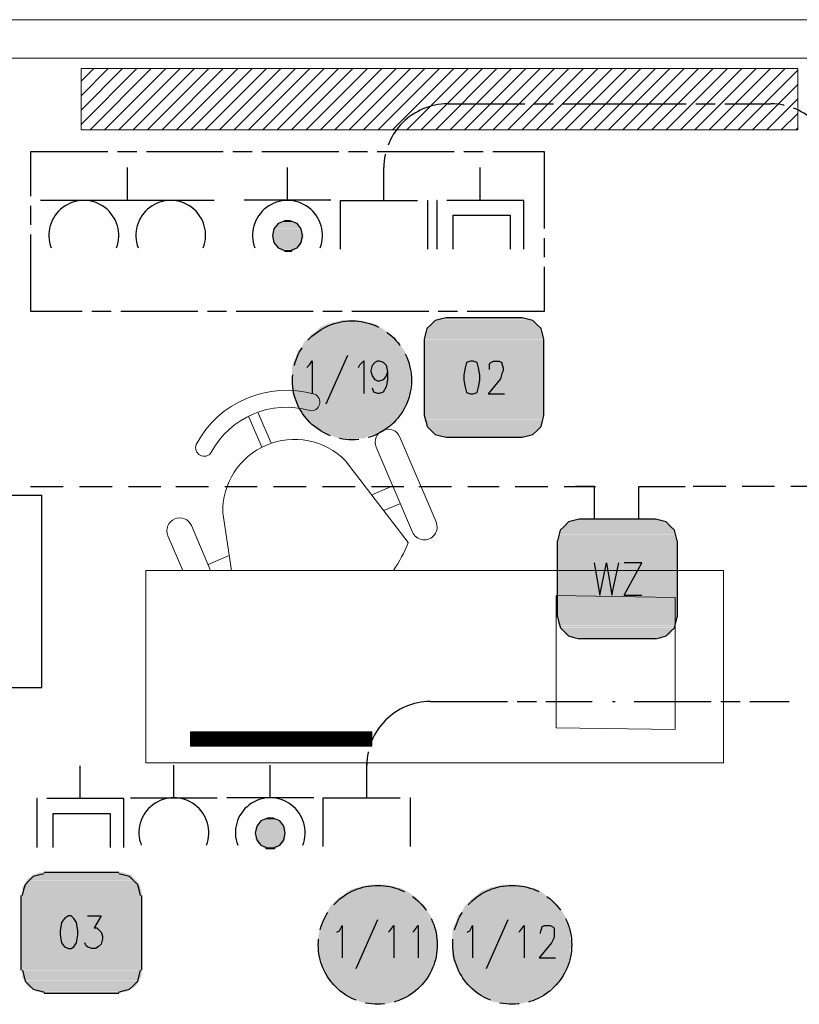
# Model space of a CAD drawing. Header units: millimetres. Extents: x 282377 to 1404227, y -783705 to 1038705.
# Tile 123 of 243: x 380046 to 380289, y 8696 to 9003. Entities that reach past the tile are written whole.
import ezdxf

# ---------------------------------------------------------------- set-up
doc = ezdxf.new("R2010")
doc.units = ezdxf.units.MM
doc.linetypes.add('ACAD_ISO08W100', pattern=[36, 24, -3, 6, -3])
doc.layers.add('!!ELEKTRYKA', color=7, linetype='Continuous')
for name, color, linetype, lineweight in [('7. Projektowana ściana murowana', 7, 'Continuous', 13), ('PG_WYPOSAŻENIE', 9, 'Continuous', 18), ('PG_ŚCIANY_DZIAŁOWE', 3, 'Continuous', 18)]:
    doc.layers.add(name, color=color, linetype=linetype, lineweight=lineweight)

# ---------------------------------------------------------------- blocks, each defined once
blk = doc.blocks.new('A$Ce0212712')
at = {"layer": 'PG_WYPOSAŻENIE', "color": 251, "true_color": 0x636466}
for p, q in [((116.19, 180), (56.19, 180)), ((56.19, 180), (56.19, 0)), ((116.19, 180), (116.19, 0)), ((56.19, 168.56), (45.38, 173.16)), ((42.24, 165.79), (56.19, 159.85)), ((51.59, 154.05), (54.39, 160.62)), ((56.19, 153.35), (38.28, 156.09)), ((8.09, 148.02), (17.78, 143.9)), ((6.86, 145.14), (16.55, 141.01)), ((21.98, 117.78), (47.48, 98.27)), ((17.73, 108.2), (44.23, 96.92)), ((32.67, 109.6), (29.87, 103.03)), ((35.34, 100.7), (37.54, 105.87)), ((41.09, 89.55), (14.59, 100.83)), ((116.19, 0), (56.19, 0))]:
    blk.add_line(p, q, dxfattribs=at)
for centre, radius, start, end in [((43.81, 169.48), 4, 66.9416, 246.9416), ((31.82, 136.22), 31.82, 117.8261, 196.0571), ((17.91, 161.85), 2.68, 305.0597, 110.5924), ((31.82, 136.22), 26.51, 117.8261, 196.0571), ((37.71, 133.71), 22.39, 88.5371, 225.346), ((3.7, 128.47), 2.68, 203.2907, 8.8234), ((16.16, 104.52), 4, 66.9416, 246.9416), ((33.44, 135.53), 39.82, 290.6531, 304.8412), ((42.66, 93.24), 4, 246.9416, 66.9416)]:
    blk.add_arc(centre, radius, start, end, dxfattribs=at)

msp = doc.modelspace()

# ---------------------------------------------------------------- hatches: boundary and pattern name
at = {"layer": 'PG_ŚCIANY_DZIAŁOWE', "ltscale": 10}
h = msp.add_hatch(dxfattribs=at)
h.set_pattern_fill('ANSI31', color=252)
h.set_pattern_definition([(45, (341660.384, 7169.1867), (-2.24506403, 2.24506403), [])])
h.paths.add_polyline_path([(380065.14, 8987.85), (380065.14, 8968.74), (380288.64, 8968.74), (380288.64, 8987.85)])
h = msp.add_hatch(dxfattribs=at)
h.set_pattern_fill('ANSI31', color=252, scale=0.1)
h.set_pattern_definition([(45, (344568.07902, 6775.74543), (-0.224506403, 0.224506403), [])])
h.paths.add_polyline_path([(380155.81, 8776.48), (380155.81, 8780.98), (380099.27, 8780.98), (380099.27, 8776.48)])

# ---------------------------------------------------------------- linework, layer by layer
at = {"layer": '!!ELEKTRYKA'}
for p, q in [((379989.44, 8854.79), (380052.95, 8854.79)), ((380052.95, 8794.79), (380052.95, 8854.79)), ((379989.44, 8794.79), (380052.95, 8794.79))]:
    msp.add_line(p, q, dxfattribs=at)
at = {"layer": '!!ELEKTRYKA', "color": 1, "linetype": 'ACAD_ISO08W100', "lineweight": -3}
for points in [[(380159.56, 8956.97, -0.409987), (380179.46, 8976.86), (380229.84, 8976.86)], [(380229.84, 8976.86), (380280.21, 8976.86, -0.409987), (380300.11, 8956.97), (380300.11, 8909.13)], [(380154.21, 8770.55, -0.409987), (380174.1, 8790.44), (380224.48, 8790.44)]]:
    msp.add_lwpolyline(points, format="xyb", dxfattribs=at)
at = {"layer": '!!ELEKTRYKA', "color": 254, "linetype": 'ACAD_ISO08W100', "lineweight": -3, "true_color": 0xdddddd}
msp.add_lwpolyline([(380209.53, 8962), (380209.53, 8912.07), (380049.51, 8912.07), (380049.51, 8962)], close=True, dxfattribs=at)
at = {"layer": '!!ELEKTRYKA', "color": 217, "linetype": 'Continuous', "lineweight": -3, "true_color": 0x93278f}
for points in [[(380079.55, 8956.97), (380079.55, 8946.79), (380106.64, 8946.79)], [(380129.5, 8946.79), (380129.5, 8956.97)], [(380079.57, 8946.75), (380052.47, 8946.75)], [(380143.05, 8946.79), (380115.96, 8946.79)], [(380094.09, 8760.39), (380094.09, 8770.55)], [(380124.15, 8760.39), (380124.15, 8770.55)], [(380080.55, 8760.39), (380107.64, 8760.39)], [(380137.7, 8760.39), (380110.6, 8760.39)]]:
    msp.add_lwpolyline(points, dxfattribs=at)
at = {"layer": '!!ELEKTRYKA', "color": 1, "linetype": 'ACAD_ISO08W100', "lineweight": -3}
for points in [[(380159.56, 8946.79), (380159.56, 8956.97)], [(380146.04, 8931.5), (380146.04, 8946.75), (380173.13, 8946.75), (380173.13, 8931.5)], [(380230.83, 8790.44), (380231.68, 8790.44)], [(380237.61, 8790.44), (380285.87, 8790.44)], [(380154.21, 8760.39), (380154.21, 8770.55), (380154.21, 8770.97)], [(380140.66, 8745.15), (380140.66, 8760.39), (380167.75, 8760.39), (380167.75, 8745.15)]]:
    msp.add_lwpolyline(points, dxfattribs=at)
at = {"layer": '!!ELEKTRYKA', "color": 5, "linetype": 'ACAD_ISO08W100', "lineweight": -3}
for points in [[(380189.62, 8946.79), (380189.62, 8956.97)], [(380203.19, 8931.5), (380203.19, 8946.75), (380176.09, 8946.75), (380176.09, 8931.5)], [(380181.16, 8931.52), (380181.16, 8942.13), (380198.94, 8942.13), (380198.94, 8931.52)], [(380209.42, 8903.41), (380209, 8905.08), (380208.57, 8906.75), (380207.3, 8908.07), (380206.04, 8909.32), (380204.34, 8909.74), (380202.65, 8910.16), (380178.94, 8910.16), (380177.25, 8909.74), (380175.55, 8909.32), (380174.29, 8908.07), (380173.01, 8906.75), (380172.59, 8905.08), (380172.17, 8903.41)], [(380172.17, 8903.32), (380172.17, 8879.63)], [(380209.43, 8879.63), (380209.43, 8903.32)], [(380172.17, 8879.66), (380172.6, 8877.99), (380173.02, 8876.26), (380174.29, 8875.01), (380175.56, 8873.76), (380177.25, 8873.28), (380178.94, 8872.86)], [(380202.65, 8872.86), (380204.34, 8873.28), (380206.04, 8873.76), (380207.31, 8875.01), (380208.57, 8876.26), (380209, 8877.99), (380209.43, 8879.66)], [(380178.94, 8872.89), (380202.65, 8872.89)], [(380250.98, 8840.52), (380250.56, 8842.23), (380250.13, 8843.88), (380248.86, 8845.14), (380247.59, 8846.46), (380245.9, 8846.84), (380244.2, 8847.28), (380220.5, 8847.28), (380218.8, 8846.84), (380217.11, 8846.46), (380215.84, 8845.14), (380214.57, 8843.88), (380214.15, 8842.23), (380213.73, 8840.52)], [(380213.72, 8816.8), (380213.72, 8840.52)], [(380250.98, 8840.52), (380250.98, 8816.8)], [(380213.73, 8816.78), (380214.15, 8815.09), (380214.58, 8813.39), (380215.85, 8812.13), (380217.12, 8810.87), (380218.81, 8810.43), (380220.51, 8809.99)], [(380244.22, 8809.99), (380245.91, 8810.43), (380247.6, 8810.87), (380248.87, 8812.13), (380250.14, 8813.39), (380250.56, 8815.09), (380250.99, 8816.78)], [(380244.21, 8810.02), (380220.5, 8810.02)], [(380064.92, 8760.17), (380064.92, 8770.35)], [(380078.49, 8744.88), (380078.49, 8760.14), (380051.4, 8760.14), (380051.4, 8744.88)], [(380056.46, 8744.91), (380056.46, 8755.52), (380074.24, 8755.52), (380074.24, 8744.91)], [(380053.61, 8736.68), (380051.92, 8736.24), (380050.22, 8735.85), (380048.96, 8734.59), (380047.69, 8733.27), (380047.26, 8731.62), (380046.84, 8729.91)], [(380076.9, 8737.09), (380053.61, 8737.09)], [(380083.67, 8729.91), (380083.24, 8731.62), (380082.82, 8733.27), (380081.55, 8734.59), (380080.28, 8735.85), (380078.59, 8736.24), (380076.89, 8736.68)], [(380046.41, 8729.92), (380046.41, 8706.61)], [(380084.09, 8706.61), (380084.09, 8729.92)], [(380046.85, 8706.59), (380047.27, 8704.89), (380047.69, 8703.19), (380048.97, 8701.93), (380050.24, 8700.67), (380051.93, 8700.23), (380053.62, 8699.79)], [(380076.91, 8699.79), (380078.6, 8700.23), (380080.29, 8700.67), (380081.56, 8701.93), (380082.84, 8703.19), (380083.26, 8704.89), (380083.68, 8706.59)], [(380053.61, 8699.42), (380076.9, 8699.42)]]:
    msp.add_lwpolyline(points, dxfattribs=at)
at = {"layer": '!!ELEKTRYKA', "color": 217, "linetype": 'Continuous', "lineweight": -3, "true_color": 0x93278f}
for points in [[(380134.18, 8935.77), (380133.76, 8937.87), (380132.49, 8939.58), (380130.37, 8940.41), (380128.68, 8940.41), (380126.56, 8939.58), (380125.29, 8937.87), (380124.87, 8935.77), (380125.29, 8933.61), (380126.56, 8931.96), (380128.68, 8931.07), (380130.37, 8931.07), (380132.49, 8931.96), (380133.76, 8933.61)], [(380128.81, 8749.38), (380128.38, 8751.5), (380127.11, 8753.19), (380125, 8754.04), (380123.3, 8754.04), (380121.19, 8753.19), (380119.92, 8751.5), (380119.49, 8749.38), (380119.92, 8747.26), (380121.19, 8745.57), (380123.3, 8744.72), (380125, 8744.72), (380127.11, 8745.57), (380128.38, 8747.26)]]:
    msp.add_lwpolyline(points, close=True, dxfattribs=at)
at = {"layer": '!!ELEKTRYKA', "color": 7, "linetype": 'ACAD_ISO08W100', "lineweight": -3}
for points in [[(380135.56, 8894.58), (380136.41, 8895.42), (380137.26, 8896.69), (380137.26, 8886.53)], [(380148.26, 8898.39), (380141.49, 8883.15)], [(380151.65, 8894.58), (380152.07, 8895.42), (380153.34, 8896.69), (380153.34, 8886.53)], [(380160.66, 8893.26), (380160.24, 8891.99), (380159.39, 8890.72), (380158.12, 8890.3), (380157.7, 8890.3), (380156.85, 8890.72), (380156.01, 8891.99), (380155.58, 8893.26), (380155.58, 8893.69), (380156.01, 8895.38), (380156.85, 8896.23), (380157.7, 8896.65), (380158.12, 8896.65), (380159.39, 8896.23), (380160.24, 8895.38), (380160.66, 8893.26), (380160.66, 8890.72), (380160.24, 8888.61), (380159.39, 8886.91), (380158.12, 8886.49), (380157.7, 8886.49), (380156.43, 8886.91), (380156.01, 8888.18)], [(380192.5, 8893.99), (380192.5, 8894.48), (380192.5, 8895.73), (380192.92, 8896.14), (380193.77, 8896.56), (380195.46, 8896.56), (380196.31, 8896.14), (380196.31, 8895.73), (380196.73, 8894.48), (380196.73, 8893.57), (380196.31, 8892.74), (380195.88, 8891.07), (380192.07, 8886.42), (380197.16, 8886.42)], [(380225.17, 8833.69), (380226.87, 8823.54), (380228.99, 8833.69), (380230.68, 8823.54), (380232.79, 8833.69)], [(380234.49, 8823.54), (380239.99, 8833.69), (380234.49, 8833.69)], [(380234.49, 8823.54), (380239.99, 8823.54)], [(380067.15, 8723.57), (380071.39, 8723.57), (380069.27, 8719.78), (380070.12, 8719.78), (380070.96, 8718.9), (380071.39, 8718.51), (380071.81, 8717.2), (380071.81, 8716.37), (380071.39, 8714.67), (380070.54, 8713.84), (380069.69, 8713.41), (380068.42, 8713.41), (380067.15, 8713.84), (380066.73, 8714.23), (380066.3, 8715.11)], [(380144.89, 8718.48), (380145.74, 8718.9), (380146.59, 8720.59), (380146.59, 8710.43)], [(380157.59, 8722.29), (380150.82, 8707.05)], [(380160.98, 8718.48), (380161.4, 8718.9), (380162.67, 8720.59), (380162.67, 8710.43)], [(380168.6, 8718.48), (380169.02, 8718.9), (380170.29, 8720.59), (380170.29, 8710.43)], [(380185.53, 8718.48), (380186.38, 8718.9), (380187.23, 8720.59), (380187.23, 8710.43)], [(380198.23, 8722.29), (380191.46, 8707.05)], [(380201.62, 8718.48), (380202.04, 8718.9), (380203.31, 8720.59), (380203.31, 8710.43)], [(380208.4, 8718.05), (380208.4, 8718.48), (380208.82, 8719.75), (380208.82, 8720.17), (380209.67, 8720.59), (380211.36, 8720.59), (380212.21, 8720.17), (380212.63, 8719.75), (380212.63, 8718.48), (380212.63, 8717.63), (380212.63, 8716.78), (380211.78, 8715.09), (380207.97, 8710.43), (380213.05, 8710.43)]]:
    msp.add_lwpolyline(points, dxfattribs=at)
for points in [[(380186.57, 8896.56), (380185.3, 8896.14), (380184.88, 8894.48), (380184.45, 8892.32), (380184.45, 8890.66), (380184.88, 8888.5), (380185.3, 8886.84), (380186.57, 8886.42), (380187.42, 8886.42), (380188.68, 8886.84), (380189.11, 8888.5), (380189.53, 8890.66), (380189.53, 8892.32), (380189.11, 8894.48), (380188.68, 8896.14), (380187.42, 8896.56)], [(380061.23, 8723.57), (380059.95, 8722.74), (380059.11, 8721.43), (380058.68, 8718.9), (380058.68, 8717.64), (380059.11, 8715.11), (380059.95, 8713.84), (380061.23, 8713.41), (380062.07, 8713.41), (380062.92, 8713.84), (380063.77, 8715.11), (380064.19, 8717.64), (380064.19, 8718.9), (380063.77, 8721.43), (380062.92, 8722.74), (380062.07, 8723.57)]]:
    msp.add_lwpolyline(points, close=True, dxfattribs=at)
at = {"layer": '!!ELEKTRYKA', "color": 150, "linetype": 'ACAD_ISO08W100', "lineweight": -3, "true_color": 0x007eff}
for points in [[(380049.43, 8857.46), (380059.58, 8857.46)], [(380064.66, 8857.46), (380074.82, 8857.46)], [(380079.9, 8857.46), (380090.06, 8857.46)], [(380094.72, 8857.46), (380104.87, 8857.46)], [(380109.95, 8857.46), (380120.11, 8857.46)], [(380125.19, 8857.46), (380135.34, 8857.46)], [(380140.42, 8857.46), (380150.58, 8857.46)], [(380155.66, 8857.46), (380165.82, 8857.46)], [(380170.47, 8857.46), (380180.64, 8857.46)], [(380185.72, 8857.46), (380195.46, 8857.46)], [(380200.53, 8857.46), (380210.7, 8857.46)], [(380215.77, 8857.46), (380225.51, 8857.46)], [(380225.25, 8847.28), (380225.25, 8857.46), (380219.32, 8857.46)], [(380239.03, 8847.28), (380239.03, 8857.46), (380246.64, 8857.46)], [(380245.83, 8857.46), (380253.45, 8857.46)], [(380266.15, 8857.46), (380255.99, 8857.46)], [(380281.39, 8857.46), (380271.23, 8857.46)], [(380296.63, 8857.46), (380286.47, 8857.46)]]:
    msp.add_lwpolyline(points, dxfattribs=at)
at = {"layer": '!!ELEKTRYKA', "color": 1, "linetype": 'ACAD_ISO08W100', "lineweight": -3}
for centre in [(380149.61, 8890.61), (380157.67, 8714.51), (380199.58, 8714.51)]:
    msp.add_circle(centre, 18.55, dxfattribs=at)
at = {"layer": '!!ELEKTRYKA', "color": 217, "linetype": 'Continuous', "lineweight": -3, "true_color": 0x93278f}
for centre, radius, start, end in [((380066.02, 8935.84), 10.88, 339.0164, 200.9836), ((380093.12, 8935.84), 10.88, 339.0164, 200.9836), ((380129.52, 8935.84), 10.88, 339.0108, 200.9892), ((380094.09, 8749.49), 10.89, 338.9225, 201.0775), ((380124.15, 8749.49), 10.89, 338.9225, 201.0775)]:
    msp.add_arc(centre, radius, start, end, dxfattribs=at)
for points in [[(380133.32, 8938.75), (380125.7, 8938.31), (380133.74, 8938.31)], [(380133.32, 8938.75), (380125.7, 8938.75), (380125.7, 8938.31)], [(380132.9, 8939.16), (380126.12, 8938.72), (380133.32, 8938.72)], [(380132.9, 8939.16), (380126.55, 8939.16), (380126.12, 8938.72)], [(380132.48, 8939.58), (380126.55, 8939.14), (380132.9, 8939.14)], [(380132.48, 8939.58), (380126.98, 8939.58), (380126.55, 8939.14)], [(380132.06, 8939.99), (380126.98, 8939.55), (380132.48, 8939.55)], [(380132.06, 8939.99), (380127.4, 8939.99), (380126.98, 8939.55)], [(380130.79, 8940.41), (380128.25, 8939.96), (380131.22, 8939.96)], [(380130.79, 8940.41), (380128.68, 8940.41), (380128.25, 8939.96)], [(380134.59, 8935.78), (380124.85, 8934.95), (380134.59, 8934.95)], [(380134.59, 8935.78), (380124.85, 8935.78), (380124.85, 8934.95)], [(380134.18, 8937.02), (380124.86, 8936.58), (380134.18, 8936.58)], [(380134.18, 8937.02), (380124.86, 8937.02), (380124.86, 8936.58)], [(380134.18, 8936.61), (380124.86, 8936.17), (380134.6, 8936.17)], [(380134.18, 8936.61), (380124.86, 8936.61), (380124.86, 8936.17)], [(380134.59, 8936.2), (380124.86, 8935.76), (380134.59, 8935.76)], [(380134.59, 8936.2), (380124.86, 8936.2), (380124.86, 8935.76)], [(380134.18, 8937.44), (380124.87, 8937), (380134.18, 8937)], [(380134.18, 8937.44), (380125.29, 8937.44), (380124.87, 8937)], [(380133.74, 8938.34), (380125.27, 8937.89), (380133.74, 8937.89)], [(380133.74, 8938.34), (380125.69, 8938.34), (380125.27, 8937.89)], [(380133.76, 8937.85), (380125.29, 8937.41), (380134.18, 8937.41)], [(380133.76, 8937.85), (380125.29, 8937.85), (380125.29, 8937.41)], [(380134.59, 8934.95), (380124.85, 8934.51), (380134.16, 8934.51)], [(380134.59, 8934.95), (380124.85, 8934.95), (380124.85, 8934.51)], [(380134.18, 8934.06), (380124.86, 8934.06), (380125.29, 8933.62)], [(380134.18, 8934.47), (380124.87, 8934.03), (380134.18, 8934.03)], [(380134.18, 8934.47), (380124.87, 8934.47), (380124.87, 8934.03)], [(380134.17, 8933.64), (380125.28, 8933.2), (380133.76, 8933.2)], [(380134.17, 8933.64), (380125.28, 8933.64), (380125.28, 8933.2)], [(380133.75, 8933.23), (380125.28, 8933.23), (380125.71, 8932.79)], [(380134.18, 8934.06), (380125.29, 8933.62), (380134.18, 8933.62)], [(380133.74, 8932.82), (380125.7, 8932.37), (380133.32, 8932.37)], [(380133.74, 8932.82), (380125.7, 8932.82), (380125.7, 8932.37)], [(380133.75, 8933.23), (380125.71, 8932.79), (380133.75, 8932.79)], [(380133.32, 8932.4), (380126.12, 8932.4), (380126.55, 8931.96)], [(380133.32, 8932.4), (380126.55, 8931.96), (380132.9, 8931.96)], [(380132.89, 8931.99), (380126.54, 8931.99), (380126.96, 8931.55)], [(380132.89, 8931.99), (380126.96, 8931.55), (380132.47, 8931.55)], [(380132.07, 8931.5), (380127.41, 8931.06), (380131.64, 8931.06)], [(380132.07, 8931.5), (380127.41, 8931.5), (380127.41, 8931.06)], [(380131.22, 8931.09), (380128.26, 8931.09), (380128.68, 8930.65)], [(380131.22, 8931.09), (380128.68, 8930.65), (380130.79, 8930.65)], [(380128.38, 8751.5), (380119.49, 8751.07), (380128.81, 8751.07)], [(380128.38, 8751.5), (380119.92, 8751.5), (380119.49, 8751.07)], [(380128.81, 8751.07), (380119.49, 8750.65), (380128.81, 8750.65)], [(380128.81, 8751.07), (380119.49, 8751.07), (380119.49, 8750.65)], [(380127.96, 8752.34), (380119.92, 8751.92), (380128.38, 8751.92)], [(380127.96, 8752.34), (380120.34, 8752.34), (380119.92, 8751.92)], [(380128.38, 8751.92), (380119.92, 8751.5), (380128.38, 8751.5)], [(380128.38, 8751.92), (380119.92, 8751.92), (380119.92, 8751.5)], [(380127.54, 8752.77), (380120.34, 8752.34), (380127.96, 8752.34)], [(380127.54, 8752.77), (380120.76, 8752.77), (380120.34, 8752.34)], [(380126.69, 8753.61), (380121.19, 8753.19), (380127.11, 8753.19)], [(380126.69, 8753.61), (380121.61, 8753.61), (380121.19, 8753.19)], [(380127.11, 8753.19), (380121.19, 8752.77), (380127.54, 8752.77)], [(380127.11, 8753.19), (380121.19, 8753.19), (380121.19, 8752.77)], [(380125.42, 8754.04), (380122.46, 8753.61), (380125.84, 8753.61)], [(380125.42, 8754.04), (380122.88, 8754.04), (380122.46, 8753.61)], [(380128.81, 8750.65), (380119.49, 8750.23), (380128.81, 8750.23)], [(380128.81, 8750.65), (380119.49, 8750.65), (380119.49, 8750.23)], [(380128.81, 8750.23), (380119.49, 8749.8), (380128.81, 8749.8)], [(380128.81, 8750.23), (380119.49, 8750.23), (380119.49, 8749.8)], [(380128.81, 8749.8), (380119.49, 8749.38), (380128.81, 8749.38)], [(380128.81, 8749.8), (380119.49, 8749.8), (380119.49, 8749.38)], [(380128.81, 8749.38), (380119.49, 8748.53), (380128.81, 8748.53)], [(380128.81, 8749.38), (380119.49, 8749.38), (380119.49, 8748.53)], [(380128.81, 8748.53), (380119.49, 8748.11), (380128.81, 8748.11)], [(380128.81, 8748.53), (380119.49, 8748.53), (380119.49, 8748.11)], [(380128.81, 8748.11), (380119.49, 8747.69), (380128.81, 8747.69)], [(380128.81, 8748.11), (380119.49, 8748.11), (380119.49, 8747.69)], [(380128.81, 8747.69), (380119.49, 8747.26), (380128.81, 8747.26)], [(380128.81, 8747.69), (380119.49, 8747.69), (380119.49, 8747.26)], [(380128.81, 8747.26), (380119.49, 8747.26), (380119.92, 8746.84)], [(380128.81, 8747.26), (380119.92, 8746.84), (380128.38, 8746.84)], [(380128.38, 8746.84), (380119.92, 8746.42), (380128.38, 8746.42)], [(380128.38, 8746.84), (380119.92, 8746.84), (380119.92, 8746.42)], [(380128.38, 8746.42), (380119.92, 8746.42), (380120.34, 8745.99)], [(380128.38, 8746.42), (380120.34, 8745.99), (380127.96, 8745.99)], [(380127.54, 8745.99), (380120.76, 8745.99), (380121.19, 8745.57)], [(380127.54, 8745.99), (380121.19, 8745.57), (380127.54, 8745.57)], [(380127.54, 8745.57), (380121.19, 8745.15), (380127.11, 8745.15)], [(380127.54, 8745.57), (380121.19, 8745.57), (380121.19, 8745.15)], [(380126.69, 8745.15), (380121.61, 8745.15), (380122.03, 8744.72)], [(380126.69, 8745.15), (380122.03, 8744.72), (380126.27, 8744.72)], [(380125.84, 8744.72), (380122.46, 8744.72), (380122.88, 8744.3)], [(380125.84, 8744.72), (380122.88, 8744.3), (380125.42, 8744.3)]]:
    msp.add_solid(points, dxfattribs=at)
at = {"layer": '!!ELEKTRYKA', "color": 1, "linetype": 'ACAD_ISO08W100', "lineweight": -3}
for points in [[(380141.91, 8908.13), (380158.42, 8907.28), (380139.8, 8907.28)], [(380143.18, 8908.55), (380157.15, 8908.13), (380141.91, 8908.13)], [(380141.91, 8908.13), (380157.15, 8908.13), (380158.42, 8907.28)], [(380145.3, 8908.97), (380155.04, 8908.55), (380143.18, 8908.55)], [(380143.18, 8908.55), (380155.04, 8908.55), (380157.15, 8908.13)], [(380146.57, 8909.4), (380153.77, 8908.97), (380145.3, 8908.97)], [(380145.3, 8908.97), (380153.77, 8908.97), (380155.04, 8908.55)], [(380146.57, 8909.4), (380151.23, 8909.4), (380153.77, 8908.97)], [(380137.26, 8905.16), (380163.08, 8903.89), (380135.99, 8903.89)], [(380138.53, 8906.01), (380161.39, 8905.16), (380137.26, 8905.16)], [(380137.26, 8905.16), (380161.39, 8905.16), (380163.08, 8903.89)], [(380139.8, 8907.28), (380160.12, 8906.01), (380138.53, 8906.01)], [(380138.53, 8906.01), (380160.12, 8906.01), (380161.39, 8905.16)], [(380139.8, 8907.28), (380158.42, 8907.28), (380160.12, 8906.01)], [(380134.72, 8902.62), (380165.2, 8900.93), (380133.87, 8900.93)], [(380135.99, 8903.89), (380163.93, 8902.62), (380134.72, 8902.62)], [(380134.72, 8902.62), (380163.93, 8902.62), (380165.2, 8900.93)], [(380135.99, 8903.89), (380163.08, 8903.89), (380163.93, 8902.62)], [(380132.6, 8899.66), (380166.89, 8897.96), (380132.18, 8897.96)], [(380133.87, 8900.93), (380166.04, 8899.66), (380132.6, 8899.66)], [(380132.6, 8899.66), (380166.04, 8899.66), (380166.89, 8897.96)], [(380133.87, 8900.93), (380165.2, 8900.93), (380166.04, 8899.66)], [(380131.33, 8896.27), (380167.74, 8894.58), (380130.91, 8894.58)], [(380132.18, 8897.96), (380167.31, 8896.27), (380131.33, 8896.27)], [(380131.33, 8896.27), (380167.31, 8896.27), (380167.74, 8894.58)], [(380132.18, 8897.96), (380166.89, 8897.96), (380167.31, 8896.27)], [(380130.91, 8894.58), (380167.74, 8892.88), (380130.91, 8892.88)], [(380130.91, 8894.58), (380167.74, 8894.58), (380167.74, 8892.88)], [(380130.91, 8892.88), (380168.16, 8890.77), (380130.91, 8890.77)], [(380130.91, 8892.88), (380167.74, 8892.88), (380168.16, 8890.77)], [(380130.91, 8890.77), (380167.74, 8889.07), (380130.91, 8889.07)], [(380130.91, 8890.77), (380168.16, 8890.77), (380167.74, 8889.07)], [(380130.91, 8889.07), (380167.74, 8887.38), (380130.91, 8887.38)], [(380130.91, 8889.07), (380167.74, 8889.07), (380167.74, 8887.38)], [(380130.91, 8887.38), (380167.31, 8885.69), (380131.33, 8885.69)], [(380130.91, 8887.38), (380167.74, 8887.38), (380167.31, 8885.69)], [(380131.33, 8885.69), (380166.89, 8883.99), (380132.18, 8883.99)], [(380131.33, 8885.69), (380167.31, 8885.69), (380166.89, 8883.99)], [(380132.18, 8883.99), (380166.04, 8882.3), (380132.6, 8882.3)], [(380132.18, 8883.99), (380166.89, 8883.99), (380166.04, 8882.3)], [(380132.6, 8882.3), (380165.2, 8881.03), (380133.87, 8881.03)], [(380132.6, 8882.3), (380166.04, 8882.3), (380165.2, 8881.03)], [(380133.87, 8881.03), (380163.93, 8879.34), (380134.72, 8879.34)], [(380133.87, 8881.03), (380165.2, 8881.03), (380163.93, 8879.34)], [(380134.72, 8879.34), (380163.08, 8878.07), (380135.99, 8878.07)], [(380134.72, 8879.34), (380163.93, 8879.34), (380163.08, 8878.07)], [(380135.99, 8878.07), (380161.39, 8876.8), (380137.26, 8876.8)], [(380135.99, 8878.07), (380163.08, 8878.07), (380161.39, 8876.8)], [(380137.26, 8876.8), (380160.12, 8875.53), (380138.53, 8875.53)], [(380137.26, 8876.8), (380161.39, 8876.8), (380160.12, 8875.53)], [(380138.53, 8875.53), (380158.42, 8874.68), (380139.8, 8874.68)], [(380138.53, 8875.53), (380160.12, 8875.53), (380158.42, 8874.68)], [(380139.8, 8874.68), (380157.15, 8873.83), (380141.91, 8873.83)], [(380139.8, 8874.68), (380158.42, 8874.68), (380157.15, 8873.83)], [(380141.91, 8873.83), (380155.04, 8873.41), (380143.18, 8873.41)], [(380141.91, 8873.83), (380157.15, 8873.83), (380155.04, 8873.41)], [(380143.18, 8873.41), (380153.77, 8872.56), (380145.3, 8872.56)], [(380143.18, 8873.41), (380155.04, 8873.41), (380153.77, 8872.56)], [(380146.57, 8872.56), (380151.23, 8872.56), (380150.38, 8872.14)], [(380153.36, 8732.87), (380163.52, 8732.45), (380151.67, 8732.45)], [(380155.05, 8733.29), (380161.83, 8732.87), (380153.36, 8732.87)], [(380153.36, 8732.87), (380161.83, 8732.87), (380163.52, 8732.45)], [(380155.05, 8733.29), (380159.71, 8733.29), (380161.83, 8732.87)], [(380195.27, 8732.87), (380205.01, 8732.45), (380193.15, 8732.45)], [(380196.54, 8733.29), (380203.74, 8732.87), (380195.27, 8732.87)], [(380195.27, 8732.87), (380203.74, 8732.87), (380205.01, 8732.45)], [(380196.54, 8733.29), (380201.2, 8733.29), (380203.74, 8732.87)], [(380147.01, 8729.91), (380169.87, 8729.06), (380145.32, 8729.06)], [(380148.28, 8731.18), (380168.6, 8729.91), (380147.01, 8729.91)], [(380147.01, 8729.91), (380168.6, 8729.91), (380169.87, 8729.06)], [(380149.97, 8732.02), (380166.91, 8731.18), (380148.28, 8731.18)], [(380148.28, 8731.18), (380166.91, 8731.18), (380168.6, 8729.91)], [(380151.67, 8732.45), (380165.21, 8732.02), (380149.97, 8732.02)], [(380149.97, 8732.02), (380165.21, 8732.02), (380166.91, 8731.18)], [(380151.67, 8732.45), (380163.52, 8732.45), (380165.21, 8732.02)], [(380188.5, 8729.91), (380211.36, 8729.06), (380187.23, 8729.06)], [(380189.77, 8731.18), (380210.09, 8729.91), (380188.5, 8729.91)], [(380188.5, 8729.91), (380210.09, 8729.91), (380211.36, 8729.06)], [(380191.88, 8732.02), (380208.4, 8731.18), (380189.77, 8731.18)], [(380189.77, 8731.18), (380208.4, 8731.18), (380210.09, 8729.91)], [(380193.15, 8732.45), (380207.13, 8732.02), (380191.88, 8732.02)], [(380191.88, 8732.02), (380207.13, 8732.02), (380208.4, 8731.18)], [(380193.15, 8732.45), (380205.01, 8732.45), (380207.13, 8732.02)], [(380142.78, 8726.52), (380173.26, 8724.83), (380141.93, 8724.83)], [(380144.05, 8727.79), (380172.41, 8726.52), (380142.78, 8726.52)], [(380142.78, 8726.52), (380172.41, 8726.52), (380173.26, 8724.83)], [(380145.32, 8729.06), (380171.14, 8727.79), (380144.05, 8727.79)], [(380144.05, 8727.79), (380171.14, 8727.79), (380172.41, 8726.52)], [(380145.32, 8729.06), (380169.87, 8729.06), (380171.14, 8727.79)], [(380184.69, 8726.52), (380215.17, 8724.83), (380183.84, 8724.83)], [(380185.96, 8727.79), (380213.9, 8726.52), (380184.69, 8726.52)], [(380184.69, 8726.52), (380213.9, 8726.52), (380215.17, 8724.83)], [(380187.23, 8729.06), (380213.05, 8727.79), (380185.96, 8727.79)], [(380185.96, 8727.79), (380213.05, 8727.79), (380213.9, 8726.52)], [(380187.23, 8729.06), (380211.36, 8729.06), (380213.05, 8727.79)], [(380141.08, 8723.56), (380174.95, 8721.86), (380140.24, 8721.86)], [(380141.93, 8724.83), (380174.1, 8723.56), (380141.08, 8723.56)], [(380141.08, 8723.56), (380174.1, 8723.56), (380174.95, 8721.86)], [(380141.93, 8724.83), (380173.26, 8724.83), (380174.1, 8723.56)], [(380182.57, 8723.56), (380216.86, 8721.86), (380182.15, 8721.86)], [(380183.84, 8724.83), (380216.02, 8723.56), (380182.57, 8723.56)], [(380182.57, 8723.56), (380216.02, 8723.56), (380216.86, 8721.86)], [(380183.84, 8724.83), (380215.17, 8724.83), (380216.02, 8723.56)], [(380140.24, 8721.86), (380175.37, 8720.17), (380139.81, 8720.17)], [(380140.24, 8721.86), (380174.95, 8721.86), (380175.37, 8720.17)], [(380182.15, 8721.86), (380217.29, 8720.17), (380181.3, 8720.17)], [(380182.15, 8721.86), (380216.86, 8721.86), (380217.29, 8720.17)], [(380139.39, 8718.48), (380176.22, 8716.36), (380138.97, 8716.36)], [(380139.81, 8720.17), (380175.8, 8718.48), (380139.39, 8718.48)], [(380139.39, 8718.48), (380175.8, 8718.48), (380176.22, 8716.36)], [(380139.81, 8720.17), (380175.37, 8720.17), (380175.8, 8718.48)], [(380181.3, 8720.17), (380217.71, 8718.48), (380180.88, 8718.48)], [(380180.88, 8718.48), (380217.71, 8716.36), (380180.88, 8716.36)], [(380180.88, 8718.48), (380217.71, 8718.48), (380217.71, 8716.36)], [(380181.3, 8720.17), (380217.29, 8720.17), (380217.71, 8718.48)], [(380138.97, 8716.36), (380176.22, 8714.67), (380138.97, 8714.67)], [(380138.97, 8716.36), (380176.22, 8716.36), (380176.22, 8714.67)], [(380138.97, 8714.67), (380176.22, 8712.97), (380138.97, 8712.97)], [(380138.97, 8714.67), (380176.22, 8714.67), (380176.22, 8712.97)], [(380180.88, 8716.36), (380218.13, 8714.67), (380180.88, 8714.67)], [(380180.88, 8716.36), (380217.71, 8716.36), (380218.13, 8714.67)], [(380180.88, 8714.67), (380217.71, 8712.97), (380180.88, 8712.97)], [(380180.88, 8714.67), (380218.13, 8714.67), (380217.71, 8712.97)], [(380138.97, 8712.97), (380175.8, 8711.28), (380139.39, 8711.28)], [(380138.97, 8712.97), (380176.22, 8712.97), (380175.8, 8711.28)], [(380139.39, 8711.28), (380175.37, 8709.59), (380139.81, 8709.59)], [(380139.39, 8711.28), (380175.8, 8711.28), (380175.37, 8709.59)], [(380180.88, 8712.97), (380217.71, 8711.28), (380180.88, 8711.28)], [(380180.88, 8712.97), (380217.71, 8712.97), (380217.71, 8711.28)], [(380180.88, 8711.28), (380217.29, 8709.59), (380181.3, 8709.59)], [(380180.88, 8711.28), (380217.71, 8711.28), (380217.29, 8709.59)], [(380139.81, 8709.59), (380174.95, 8707.89), (380140.24, 8707.89)], [(380139.81, 8709.59), (380175.37, 8709.59), (380174.95, 8707.89)], [(380181.3, 8709.59), (380216.86, 8707.89), (380182.15, 8707.89)], [(380181.3, 8709.59), (380217.29, 8709.59), (380216.86, 8707.89)], [(380140.24, 8707.89), (380174.1, 8706.2), (380141.08, 8706.2)], [(380140.24, 8707.89), (380174.95, 8707.89), (380174.1, 8706.2)], [(380141.08, 8706.2), (380173.26, 8704.51), (380141.93, 8704.51)], [(380141.08, 8706.2), (380174.1, 8706.2), (380173.26, 8704.51)], [(380182.15, 8707.89), (380216.02, 8706.2), (380182.57, 8706.2)], [(380182.15, 8707.89), (380216.86, 8707.89), (380216.02, 8706.2)], [(380182.57, 8706.2), (380215.17, 8704.51), (380183.84, 8704.51)], [(380182.57, 8706.2), (380216.02, 8706.2), (380215.17, 8704.51)], [(380141.93, 8704.51), (380172.41, 8703.24), (380142.78, 8703.24)], [(380141.93, 8704.51), (380173.26, 8704.51), (380172.41, 8703.24)], [(380142.78, 8703.24), (380171.14, 8701.97), (380144.05, 8701.97)], [(380142.78, 8703.24), (380172.41, 8703.24), (380171.14, 8701.97)], [(380144.05, 8701.97), (380169.87, 8700.7), (380145.32, 8700.7)], [(380144.05, 8701.97), (380171.14, 8701.97), (380169.87, 8700.7)], [(380183.84, 8704.51), (380213.9, 8703.24), (380184.69, 8703.24)], [(380183.84, 8704.51), (380215.17, 8704.51), (380213.9, 8703.24)], [(380184.69, 8703.24), (380213.05, 8701.97), (380185.96, 8701.97)], [(380184.69, 8703.24), (380213.9, 8703.24), (380213.05, 8701.97)], [(380185.96, 8701.97), (380211.36, 8700.7), (380187.23, 8700.7)], [(380185.96, 8701.97), (380213.05, 8701.97), (380211.36, 8700.7)], [(380145.32, 8700.7), (380168.6, 8699.43), (380147.01, 8699.43)], [(380145.32, 8700.7), (380169.87, 8700.7), (380168.6, 8699.43)], [(380147.01, 8699.43), (380166.91, 8698.58), (380148.28, 8698.58)], [(380147.01, 8699.43), (380168.6, 8699.43), (380166.91, 8698.58)], [(380187.23, 8700.7), (380210.09, 8699.43), (380188.5, 8699.43)], [(380187.23, 8700.7), (380211.36, 8700.7), (380210.09, 8699.43)], [(380188.5, 8699.43), (380208.4, 8698.58), (380189.77, 8698.58)], [(380188.5, 8699.43), (380210.09, 8699.43), (380208.4, 8698.58)], [(380148.28, 8698.58), (380165.21, 8697.73), (380149.97, 8697.73)], [(380148.28, 8698.58), (380166.91, 8698.58), (380165.21, 8697.73)], [(380149.97, 8697.73), (380163.52, 8696.89), (380151.67, 8696.89)], [(380149.97, 8697.73), (380165.21, 8697.73), (380163.52, 8696.89)], [(380151.67, 8696.89), (380161.83, 8696.46), (380153.36, 8696.46)], [(380151.67, 8696.89), (380163.52, 8696.89), (380161.83, 8696.46)], [(380153.36, 8696.46), (380159.71, 8696.04), (380155.05, 8696.04)], [(380153.36, 8696.46), (380161.83, 8696.46), (380159.71, 8696.04)], [(380189.77, 8698.58), (380207.13, 8697.73), (380191.88, 8697.73)], [(380189.77, 8698.58), (380208.4, 8698.58), (380207.13, 8697.73)], [(380191.88, 8697.73), (380205.01, 8696.89), (380193.15, 8696.89)], [(380191.88, 8697.73), (380207.13, 8697.73), (380205.01, 8696.89)], [(380193.15, 8696.89), (380203.74, 8696.46), (380195.27, 8696.46)], [(380193.15, 8696.89), (380205.01, 8696.89), (380203.74, 8696.46)], [(380195.27, 8696.46), (380201.2, 8696.04), (380196.54, 8696.04)], [(380195.27, 8696.46), (380203.74, 8696.46), (380201.2, 8696.04)]]:
    msp.add_solid(points, dxfattribs=at)
at = {"layer": '!!ELEKTRYKA', "color": 150, "linetype": 'ACAD_ISO08W100', "lineweight": -3, "true_color": 0x007eff}
for points in [[(380174.71, 8908.43), (380207.73, 8907.6), (380173.87, 8907.6)], [(380175.56, 8909.26), (380206.89, 8908.42), (380174.71, 8908.42)], [(380174.71, 8908.43), (380206.89, 8908.43), (380207.73, 8907.6)], [(380176.83, 8909.67), (380206.04, 8909.26), (380175.56, 8909.26)], [(380175.56, 8909.26), (380206.04, 8909.26), (380206.89, 8908.42)], [(380177.67, 8910.16), (380204.76, 8909.74), (380176.82, 8909.74)], [(380176.83, 8909.67), (380204.77, 8909.67), (380206.04, 8909.26)], [(380177.67, 8910.16), (380203.91, 8910.16), (380204.76, 8909.74)], [(380172.17, 8904.63), (380209.43, 8903.38), (380172.17, 8903.38)], [(380172.17, 8904.63), (380209.43, 8904.63), (380209.43, 8903.38)], [(380172.6, 8905.46), (380209.42, 8904.63), (380172.18, 8904.63)], [(380173.03, 8906.71), (380209.01, 8905.45), (380172.6, 8905.45)], [(380172.6, 8905.46), (380209.01, 8905.46), (380209.42, 8904.63)], [(380173.87, 8907.6), (380208.58, 8906.77), (380173.02, 8906.77)], [(380173.03, 8906.71), (380208.58, 8906.71), (380209.01, 8905.45)], [(380173.87, 8907.6), (380207.73, 8907.6), (380208.58, 8906.77)], [(380172.17, 8903.32), (380209.43, 8879.63), (380172.17, 8879.63)], [(380172.17, 8903.32), (380209.43, 8903.32), (380209.43, 8879.63)], [(380172.17, 8879.66), (380209.43, 8878.41), (380172.17, 8878.41)], [(380172.17, 8879.66), (380209.43, 8879.66), (380209.43, 8878.41)], [(380172.18, 8878.34), (380209.01, 8877.51), (380172.6, 8877.51)], [(380172.18, 8878.34), (380209.43, 8878.34), (380209.01, 8877.51)], [(380172.6, 8877.52), (380208.58, 8876.27), (380173.02, 8876.27)], [(380172.6, 8877.52), (380209.01, 8877.52), (380208.58, 8876.27)], [(380173.02, 8876.27), (380207.73, 8875.44), (380173.86, 8875.44)], [(380173.02, 8876.27), (380208.58, 8876.27), (380207.73, 8875.44)], [(380173.87, 8875.38), (380206.89, 8874.54), (380174.72, 8874.54)], [(380173.87, 8875.38), (380207.74, 8875.38), (380206.89, 8874.54)], [(380174.72, 8874.55), (380206.04, 8873.72), (380175.56, 8873.72)], [(380174.72, 8874.55), (380206.89, 8874.55), (380206.04, 8873.72)], [(380175.56, 8873.72), (380204.77, 8873.3), (380176.83, 8873.3)], [(380175.56, 8873.72), (380206.04, 8873.72), (380204.77, 8873.3)], [(380176.83, 8873.31), (380203.92, 8872.89), (380177.67, 8872.89)], [(380176.83, 8873.31), (380204.77, 8873.31), (380203.92, 8872.89)], [(380217.11, 8846.46), (380248.85, 8845.63), (380216.26, 8845.63)], [(380218.38, 8846.87), (380247.59, 8846.43), (380217.11, 8846.43)], [(380217.11, 8846.46), (380247.59, 8846.46), (380248.85, 8845.63)], [(380219.65, 8847.28), (380246.75, 8846.84), (380218.38, 8846.84)], [(380218.38, 8846.87), (380246.74, 8846.87), (380247.59, 8846.43)], [(380219.65, 8847.28), (380245.48, 8847.28), (380246.75, 8846.84)], [(380214.57, 8843.9), (380250.55, 8842.64), (380214.15, 8842.64)], [(380214.57, 8843.9), (380250.13, 8843.9), (380250.55, 8842.64)], [(380215.42, 8844.73), (380250.14, 8843.91), (380214.58, 8843.91)], [(380215.42, 8844.73), (380249.71, 8844.73), (380250.14, 8843.91)], [(380216.28, 8845.56), (380249.72, 8844.73), (380215.43, 8844.73)], [(380216.28, 8845.56), (380248.87, 8845.56), (380249.72, 8844.73)], [(380213.72, 8840.52), (380250.98, 8816.8), (380213.72, 8816.8)], [(380213.72, 8840.52), (380250.98, 8840.52), (380250.98, 8816.8)], [(380213.73, 8841.35), (380250.98, 8840.53), (380213.73, 8840.53)], [(380213.73, 8841.35), (380250.98, 8841.35), (380250.98, 8840.53)], [(380214.16, 8842.59), (380250.99, 8841.33), (380213.74, 8841.33)], [(380214.16, 8842.59), (380250.57, 8842.59), (380250.99, 8841.33)], [(380213.73, 8816.78), (380250.99, 8815.52), (380213.73, 8815.52)], [(380213.73, 8816.78), (380250.99, 8816.78), (380250.99, 8815.52)], [(380213.72, 8815.54), (380250.55, 8814.28), (380214.15, 8814.28)], [(380213.72, 8815.54), (380250.98, 8815.54), (380250.55, 8814.28)], [(380214.16, 8814.23), (380250.15, 8813.41), (380214.59, 8813.41)], [(380214.16, 8814.23), (380250.57, 8814.23), (380250.15, 8813.41)], [(380214.58, 8813.4), (380249.71, 8812.58), (380215.43, 8812.58)], [(380214.58, 8813.4), (380250.14, 8813.4), (380249.71, 8812.58)], [(380215.42, 8812.57), (380248.86, 8811.32), (380216.26, 8811.32)], [(380215.42, 8812.57), (380249.71, 8812.57), (380248.86, 8811.32)], [(380216.28, 8811.26), (380247.61, 8810.83), (380217.13, 8810.83)], [(380216.28, 8811.26), (380248.88, 8811.26), (380247.61, 8810.83)], [(380217.12, 8810.85), (380246.75, 8810.41), (380218.39, 8810.41)], [(380217.12, 8810.85), (380247.6, 8810.85), (380246.75, 8810.41)], [(380218.39, 8810.44), (380245.48, 8810), (380219.66, 8810)], [(380218.39, 8810.44), (380246.75, 8810.44), (380245.48, 8810)], [(380050.22, 8736.27), (380081.55, 8735.44), (380048.95, 8735.44)], [(380051.07, 8736.68), (380080.71, 8736.24), (380050.22, 8736.24)], [(380050.22, 8736.27), (380080.7, 8736.27), (380081.55, 8735.44)], [(380051.07, 8736.68), (380079.44, 8736.68), (380080.71, 8736.24)], [(380052.35, 8737.09), (380079.44, 8736.65), (380051.08, 8736.65)], [(380052.35, 8737.09), (380078.17, 8737.09), (380079.44, 8736.65)], [(380047.68, 8733.71), (380083.67, 8732.45), (380046.84, 8732.45)], [(380047.68, 8733.71), (380083.25, 8733.71), (380083.67, 8732.45)], [(380048.12, 8734.54), (380083.25, 8733.72), (380047.69, 8733.72)], [(380048.94, 8735.44), (380082.39, 8734.61), (380048.1, 8734.61)], [(380048.12, 8734.54), (380082.41, 8734.54), (380083.25, 8733.72)], [(380048.94, 8735.44), (380081.54, 8735.44), (380082.39, 8734.61)], [(380046.41, 8729.92), (380084.09, 8706.61), (380046.41, 8706.61)], [(380046.41, 8729.92), (380084.09, 8729.92), (380084.09, 8706.61)], [(380046.84, 8731.16), (380084.1, 8729.89), (380046.42, 8729.89)], [(380046.83, 8732.47), (380084.08, 8731.21), (380046.83, 8731.21)], [(380046.83, 8732.47), (380083.66, 8732.47), (380084.08, 8731.21)], [(380046.84, 8731.16), (380084.1, 8731.16), (380084.1, 8729.89)], [(380046.43, 8706.59), (380084.1, 8705.33), (380046.85, 8705.33)], [(380046.43, 8706.59), (380084.1, 8706.59), (380084.1, 8705.33)], [(380046.84, 8705.35), (380083.67, 8704.09), (380046.84, 8704.09)], [(380046.84, 8705.35), (380084.09, 8705.35), (380083.67, 8704.09)], [(380046.82, 8704.11), (380083.23, 8703.29), (380047.67, 8703.29)], [(380046.82, 8704.11), (380083.65, 8704.11), (380083.23, 8703.29)], [(380047.69, 8703.21), (380082.41, 8701.95), (380048.12, 8701.95)], [(380047.69, 8703.21), (380083.25, 8703.21), (380082.41, 8701.95)], [(380048.1, 8701.97), (380081.55, 8701.15), (380048.95, 8701.15)], [(380048.1, 8701.97), (380082.4, 8701.97), (380081.55, 8701.15)], [(380048.94, 8701.14), (380080.7, 8700.7), (380050.21, 8700.7)], [(380048.94, 8701.14), (380081.54, 8701.14), (380080.7, 8700.7)], [(380050.21, 8700.73), (380079.42, 8699.91), (380051.06, 8699.91)], [(380050.21, 8700.73), (380080.69, 8700.73), (380079.42, 8699.91)], [(380052.35, 8699.83), (380076.9, 8699.39), (380053.62, 8699.39)], [(380052.35, 8699.83), (380078.17, 8699.83), (380076.9, 8699.39)]]:
    msp.add_solid(points, dxfattribs=at)
at = {"layer": '7. Projektowana ściana murowana', "color": 252, "ltscale": 100}
for p, q in [((379911.51, 9003.12), (380442.11, 9003.12)), ((379911.51, 8991.12), (380442.27, 8991.12))]:
    msp.add_line(p, q, dxfattribs=at)
msp.add_lwpolyline([(379911.51, 9003.12), (380442.11, 9003.12), (380442.27, 8991.12), (379911.51, 8991.12)], close=True, dxfattribs=at)
at = {"layer": 'PG_WYPOSAŻENIE', "color": 252}
for points in [[(380065.14, 8987.85), (380288.64, 8987.85), (380288.64, 8968.74), (380065.14, 8968.74)], [(380213.3, 8823.46), (380250.43, 8822.87), (380250.43, 8781.65), (380213.3, 8782.24)]]:
    msp.add_lwpolyline(points, close=True, dxfattribs=at)
at = {"layer": 'PG_ŚCIANY_DZIAŁOWE', "color": 252, "ltscale": 10}
msp.add_lwpolyline([(380099.27, 8780.98), (380155.81, 8780.98), (380155.81, 8776.48), (380099.27, 8776.48)], close=True, dxfattribs=at)

# ---------------------------------------------------------------- block references
at = {"color": 252, "lineweight": 20, "xscale": -1, "rotation": 89.99999999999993}
msp.add_blockref('A$Ce0212712', (380265.4, 8887.52), dxfattribs=at)

doc.saveas('drawing.dxf')
